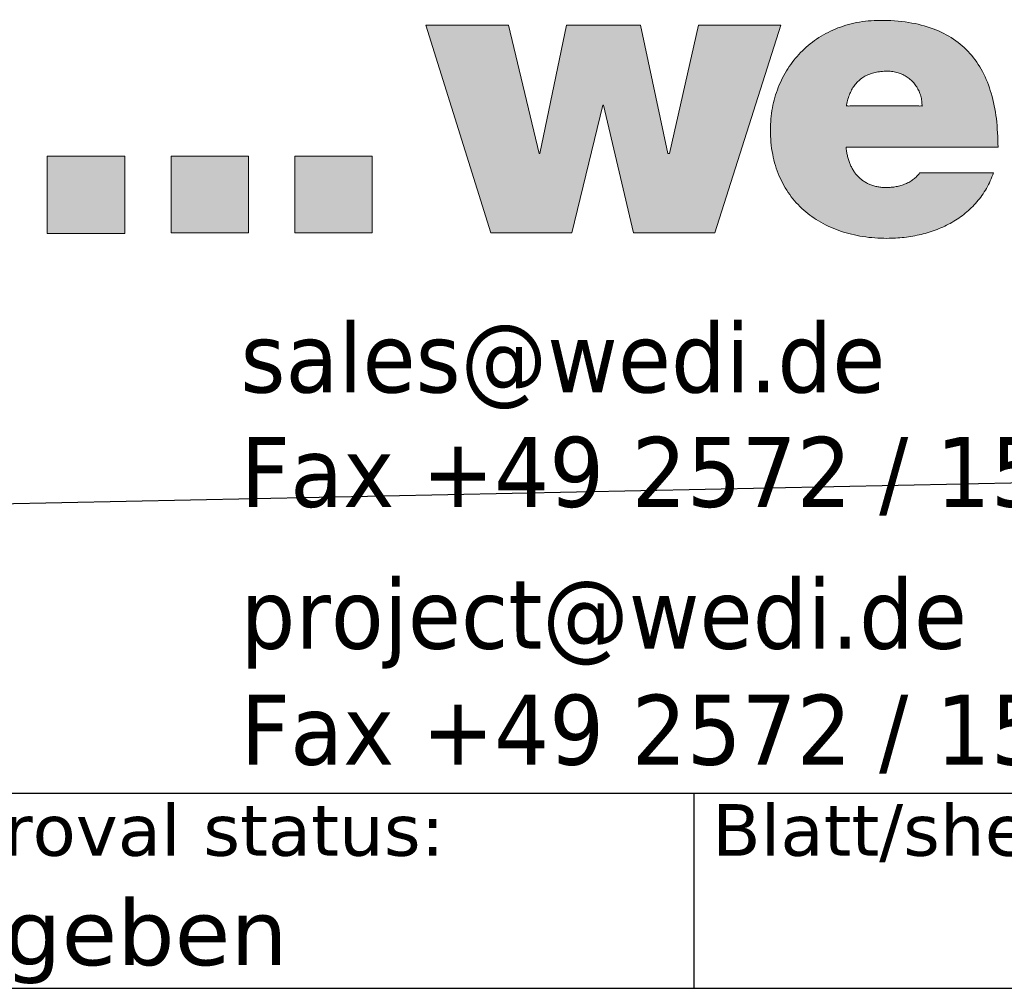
# Model space of a CAD drawing. Header units: millimetres. Extents: x -6858 to 6858, y -375 to 4365.
# Tile 3 of 97: x 2465 to 2865, y 90 to 484. Entities that reach past the tile are written whole.
import ezdxf
from ezdxf.enums import TextEntityAlignment as Align

# ---------------------------------------------------------------- set-up
doc = ezdxf.new("R2010")
doc.units = ezdxf.units.MM
doc.header["$LTSCALE"] = 15
for name, color, linetype, lineweight in [('AM_BOR', 7, 'Continuous', 25), ('Ebene 1', 7, 'Continuous', 25), ('Rahmen (ISO)', 7, 'Continuous', 70), ('Schraffur (ISO)', 7, 'Continuous', 18), ('Titel (ISO)', 7, 'Continuous', 50)]:
    doc.layers.add(name, color=color, linetype=linetype, lineweight=lineweight)
doc.styles.add('Notiztext 3.5', font='verdana.ttf')
doc.styles.add('Pfeiltext', font='verdana.ttf')
doc.styles.get("Standard").update_dxf_attribs({"font": 'verdana.ttf'})
doc.styles.add('Textstil101', font='verdana.ttf')
doc.styles.add('Textstil113', font='verdana.ttf')
doc.styles.add('Textstil114', font='verdana.ttf')
doc.styles.add('Textstil47', font='verdana.ttf')
doc.styles.add('Textstil64', font='verdana.ttf', dxfattribs={"width": 0.800000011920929})
doc.styles.add('Textstil75', font='verdana.ttf')

# ---------------------------------------------------------------- blocks, each defined once
blk = doc.blocks.new('Ränder wedi_Zeichnungsrahmen')
at = {"layer": 'Rahmen (ISO)', "color": 208, "lineweight": 18, "true_color": 0x400040}
blk.add_line((20, 6.000000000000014), (204.0000000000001, 6.000000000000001), dxfattribs=at)
blk = doc.blocks.new('Schriftfelder wedi Standard - Inch_Zoll ohne Toleranz')
at = {"layer": 'Schraffur (ISO)'}
for points in [[(-33.50274479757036, 24.89226535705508), (-31.74361691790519, 19.25673867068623), (-29.5392199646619, 19.25673867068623), (-28.7035945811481, 22.72129175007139), (-28.68281452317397, 22.72129175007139), (-27.86738501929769, 19.25673867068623), (-25.66494923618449, 19.25673867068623), (-23.8721893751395, 24.89226535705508), (-26.10909168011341, 24.89226535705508), (-26.88984602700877, 21.40772503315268), (-26.93365940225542, 21.40772503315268), (-27.6831602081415, 24.89226535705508), (-29.69160705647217, 24.89226535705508), (-30.4069751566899, 21.40772503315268), (-30.42800557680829, 21.40772503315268), (-31.26396477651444, 24.89226535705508)], [(-41.67694362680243, 21.33945962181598), (-43.77810792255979, 21.33945962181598), (-43.77810792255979, 19.23771114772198), (-41.67694362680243, 19.23771114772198)], [(-38.31645774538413, 21.33945962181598), (-40.41762204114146, 21.33945962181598), (-40.41762204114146, 19.25673867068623), (-38.31645774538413, 19.25673867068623)], [(-34.95739058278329, 21.33945962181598), (-34.95739058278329, 19.25673867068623), (-37.05684407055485, 19.25673867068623), (-37.05684407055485, 21.33945962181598)]]:
    blk.add_hatch(color=256, dxfattribs=at).paths.add_polyline_path(points)
h = blk.add_hatch(color=256, dxfattribs=at)
edge = h.paths.add_edge_path(flags=0)
edge.add_spline(control_points=[(-20.98426204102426, 23.64450215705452), (-20.93361218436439, 23.64454974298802), (-20.83437356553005, 23.63754410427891), (-20.69147196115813, 23.60588274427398), (-20.55957938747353, 23.5548363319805), (-20.43987860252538, 23.48610563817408), (-20.33350778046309, 23.4013683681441), (-20.24149284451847, 23.30219102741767), (-20.16524251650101, 23.19053605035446), (-20.10469144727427, 23.06678253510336), (-20.06540926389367, 22.93726973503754), (-20.03723755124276, 22.81162278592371), (-20.04818145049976, 22.7487896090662), (-20.03186208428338, 22.69787830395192), (-20.05383970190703, 22.70000191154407), (-20.08154656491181, 22.69841984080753), (-20.13424444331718, 22.69940583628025), (-20.20583445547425, 22.69897524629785), (-20.33532407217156, 22.69918562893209), (-20.52850526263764, 22.69905292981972), (-20.78674112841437, 22.69910726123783), (-21.0652178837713, 22.69908162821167), (-21.34366291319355, 22.69912245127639), (-21.60198283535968, 22.6990007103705), (-21.79495383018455, 22.69930830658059), (-21.9247773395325, 22.69881928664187), (-21.99568389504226, 22.69982032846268), (-22.04994681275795, 22.69752804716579), (-22.07514250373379, 22.70120611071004), (-22.09317685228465, 22.69769359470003), (-22.08774736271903, 22.71288525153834), (-22.08593480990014, 22.74504617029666), (-22.06336486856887, 22.83756191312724), (-22.03018547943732, 22.96177174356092), (-21.97088271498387, 23.10334015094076), (-21.89801107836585, 23.22865513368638), (-21.81015043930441, 23.33869654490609), (-21.70763393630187, 23.43258354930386), (-21.59050083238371, 23.50991948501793), (-21.45897585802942, 23.57030233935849), (-21.31323256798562, 23.61347009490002), (-21.15340026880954, 23.6392758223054), (-21.04198039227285, 23.64444793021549), (-20.98426204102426, 23.64450215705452)], knot_values=[-1, -1, -1, -1, -0.9705218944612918, -0.9423438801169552, -0.915116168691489, -0.8885306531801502, -0.8623203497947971, -0.8362542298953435, -0.81012821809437, -0.7837536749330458, -0.7569448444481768, -0.7295066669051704, -0.7154766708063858, -0.7107476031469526, -0.7096778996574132, -0.703909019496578, -0.6937109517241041, -0.6795758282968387, -0.6619957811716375, -0.6184694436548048, -0.5670689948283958, -0.5117314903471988, -0.4563939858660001, -0.4049935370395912, -0.3614671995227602, -0.3438871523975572, -0.3297520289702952, -0.3195539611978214, -0.3137850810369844, -0.3127153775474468, -0.311324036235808, -0.3071444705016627, -0.2907787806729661, -0.2596290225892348, -0.2302953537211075, -0.2023696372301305, -0.1753595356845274, -0.1487009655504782, -0.1217865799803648, -0.09400495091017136, -0.06477885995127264, -0.03359195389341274, 0, 0, 0, 0], degree=3, periodic=0)
edge = h.paths.add_edge_path()
edge.add_line((-17.97782995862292, 21.58172672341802), (-22.100626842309, 21.58172672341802))
edge.add_spline(control_points=[(-22.10062684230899, 21.58172672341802), (-22.09664542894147, 21.54234334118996), (-22.088802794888, 21.46476549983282), (-22.06743743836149, 21.35143565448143), (-22.03917629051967, 21.24315814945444), (-22.00338687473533, 21.14037833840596), (-21.96024097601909, 21.04347960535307), (-21.909701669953, 20.95286696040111), (-21.85178543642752, 20.86894745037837), (-21.78649809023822, 20.79213631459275), (-21.71385568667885, 20.72285415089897), (-21.6338830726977, 20.66152563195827), (-21.54661618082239, 20.6085688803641), (-21.45210002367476, 20.56441208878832), (-21.35038417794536, 20.52940632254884), (-21.24151856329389, 20.50415375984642), (-21.12554475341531, 20.48820588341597), (-21.0457855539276, 20.48631767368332), (-21.0048751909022, 20.48534916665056)], knot_values=[0, 0, 0, 0, 0.01187078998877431, 0.02338321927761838, 0.03455617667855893, 0.04541550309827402, 0.05599510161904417, 0.06633797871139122, 0.07649707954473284, 0.08653574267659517, 0.09652758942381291, 0.1065557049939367, 0.1167110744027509, 0.1270903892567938, 0.1377934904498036, 0.148920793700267, 0.1605710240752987, 0.1728394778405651, 0.1728394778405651, 0.1728394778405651, 0.1728394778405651], degree=3, periodic=0)
edge.add_spline(control_points=[(-21.0048751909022, 20.48534916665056), (-20.98301148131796, 20.48564678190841), (-20.93911252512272, 20.48624434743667), (-20.87321772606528, 20.49103222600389), (-20.80729502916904, 20.4986756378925), (-20.7416885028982, 20.50947293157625), (-20.67674201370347, 20.52336066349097), (-20.61279936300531, 20.54037314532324), (-20.55020418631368, 20.56051897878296), (-20.48930006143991, 20.58381436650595), (-20.43043028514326, 20.61027429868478), (-20.37393915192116, 20.63991583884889), (-20.32016824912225, 20.672755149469), (-20.26947171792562, 20.70881729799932), (-20.22216294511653, 20.74810149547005), (-20.17871366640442, 20.79070807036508), (-20.13902540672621, 20.83636901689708), (-20.11643447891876, 20.86956554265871), (-20.10515709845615, 20.88613723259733)], knot_values=[0, 0, 0, 0, 0.006558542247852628, 0.01316854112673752, 0.01980974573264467, 0.026462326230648, 0.03310723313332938, 0.03972657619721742, 0.04630403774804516, 0.05282533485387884, 0.05927874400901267, 0.06565570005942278, 0.07195147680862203, 0.07816594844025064, 0.08430441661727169, 0.09037846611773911, 0.09640678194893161, 0.1024158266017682, 0.1024158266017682, 0.1024158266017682, 0.1024158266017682], degree=3, periodic=0)
edge.add_line((-20.10515709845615, 20.88613723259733), (-18.09666852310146, 20.88613723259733))
edge.add_spline(control_points=[(-18.09666852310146, 20.88613723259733), (-18.15657729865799, 20.74144782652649), (-18.27376587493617, 20.4584184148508), (-18.54048143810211, 20.08909333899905), (-18.85779971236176, 19.77903811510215), (-19.22363462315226, 19.52933145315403), (-19.62803331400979, 19.33775410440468), (-20.06365333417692, 19.20286633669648), (-20.52289057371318, 19.12303600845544), (-21.05493586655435, 19.09439596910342), (-21.63870943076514, 19.13647766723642), (-22.24542184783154, 19.28110726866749), (-22.79072239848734, 19.52169443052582), (-23.26320117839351, 19.85642300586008), (-23.65035965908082, 20.28322484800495), (-23.93944383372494, 20.79856111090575), (-24.11771022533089, 21.39756035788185), (-24.17350250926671, 22.0264958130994), (-24.11979115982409, 22.64393569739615), (-23.95865744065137, 23.20773782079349), (-23.69880157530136, 23.71870812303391), (-23.34656155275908, 24.16462550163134), (-22.90909115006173, 24.53309201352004), (-22.39354934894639, 24.81074187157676), (-21.80755023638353, 24.98684939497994), (-21.13089921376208, 25.04225984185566), (-20.42695935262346, 24.99075721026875), (-19.74705616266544, 24.82468954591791), (-19.17679961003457, 24.53937773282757), (-18.71862883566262, 24.13937963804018), (-18.37368699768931, 23.63253413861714), (-18.13866399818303, 23.02892947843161), (-17.99994632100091, 22.33443044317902), (-17.98546046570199, 21.84142182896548), (-17.97782995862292, 21.58172672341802)], knot_values=[0, 0, 0, 0, 0.04684472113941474, 0.09163375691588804, 0.1355175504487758, 0.1793897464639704, 0.2238614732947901, 0.2692816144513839, 0.3157834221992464, 0.3633384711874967, 0.4288298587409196, 0.4906578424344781, 0.5495484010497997, 0.606551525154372, 0.663101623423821, 0.7210033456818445, 0.7823195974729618, 0.8491983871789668, 0.909267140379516, 0.9672890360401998, 1.024005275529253, 1.080171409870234, 1.136633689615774, 1.194395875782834, 1.254659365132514, 1.318824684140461, 1.396986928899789, 1.4655512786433, 1.527499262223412, 1.586410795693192, 1.646021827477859, 1.709592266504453, 1.779522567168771, 1.85736013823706, 1.85736013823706, 1.85736013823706, 1.85736013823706], degree=3, periodic=0)
at = {"layer": 'AM_BOR', "color": 7}
for p, q in [((-130.1354355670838, 4.045508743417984), (-4.835435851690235, 4.045508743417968)), ((-26.23543585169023, 4.045508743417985), (-26.23543585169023, -1.254491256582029)), ((-188.8354355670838, -1.254491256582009), (-4.835435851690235, -1.254491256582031))]:
    blk.add_line(p, q, dxfattribs=at)
at = {"layer": 'Ebene 1', "lineweight": 5}
for p, q in [((-31.74361691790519, 19.25673867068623), (-33.50274479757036, 24.89226535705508)), ((-33.50274479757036, 24.89226535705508), (-31.26396477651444, 24.89226535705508)), ((-31.26396477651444, 24.89226535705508), (-30.42800557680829, 21.40772503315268)), ((-30.4069751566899, 21.40772503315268), (-29.69160705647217, 24.89226535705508)), ((-29.69160705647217, 24.89226535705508), (-27.6831602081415, 24.89226535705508)), ((-27.6831602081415, 24.89226535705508), (-26.93365940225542, 21.40772503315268)), ((-26.88984602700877, 21.40772503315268), (-26.10909168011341, 24.89226535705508)), ((-26.10909168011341, 24.89226535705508), (-23.8721893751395, 24.89226535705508)), ((-23.8721893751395, 24.89226535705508), (-25.66494923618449, 19.25673867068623)), ((-28.7035945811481, 22.72129175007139), (-29.5392199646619, 19.25673867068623)), ((-28.68281452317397, 22.72129175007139), (-28.7035945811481, 22.72129175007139)), ((-27.86738501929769, 19.25673867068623), (-28.68281452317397, 22.72129175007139)), ((-30.42800557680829, 21.40772503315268), (-30.4069751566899, 21.40772503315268)), ((-26.93365940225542, 21.40772503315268), (-26.88984602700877, 21.40772503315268)), ((-41.67694362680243, 21.33945962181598), (-43.77810792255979, 21.33945962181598)), ((-43.77810792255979, 21.33945962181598), (-43.77810792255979, 19.23771114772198)), ((-41.67694362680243, 19.23771114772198), (-41.67694362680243, 21.33945962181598)), ((-38.31645774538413, 21.33945962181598), (-40.41762204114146, 21.33945962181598)), ((-40.41762204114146, 21.33945962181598), (-40.41762204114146, 19.25673867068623)), ((-38.31645774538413, 19.25673867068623), (-38.31645774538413, 21.33945962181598)), ((-37.05684407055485, 21.33945962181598), (-37.05684407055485, 19.25673867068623)), ((-34.95739058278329, 21.33945962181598), (-37.05684407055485, 21.33945962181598)), ((-34.95739058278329, 19.25673867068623), (-34.95739058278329, 21.33945962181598)), ((-43.77810792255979, 19.23771114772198), (-41.67694362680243, 19.23771114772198)), ((-40.41762204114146, 19.25673867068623), (-38.31645774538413, 19.25673867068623)), ((-37.05684407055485, 19.25673867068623), (-34.95739058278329, 19.25673867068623)), ((-29.5392199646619, 19.25673867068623), (-31.74361691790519, 19.25673867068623)), ((-25.66494923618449, 19.25673867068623), (-27.86738501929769, 19.25673867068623))]:
    blk.add_line(p, q, dxfattribs=at)
for points in [[(-17.97782995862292, 21.58172672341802), (-18.02361444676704, 22.35875473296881), (-18.16337569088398, 23.04394922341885), (-18.40072536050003, 23.63368238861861), (-18.73927512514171, 24.12432642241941), (-19.18263665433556, 24.51225351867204), (-19.73442161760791, 24.7938358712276), (-20.39824168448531, 24.96544567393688), (-21.17770852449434, 25.02345512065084), (-21.81649302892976, 24.9628484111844), (-22.39353881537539, 24.78910441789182), (-22.90162352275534, 24.5143373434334), (-23.33352478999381, 24.15066139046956), (-23.68202025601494, 23.71019076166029), (-23.93988755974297, 23.20503965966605), (-24.09990434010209, 22.64732228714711), (-24.15484823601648, 22.04915284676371), (-24.09297928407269, 21.38323281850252), (-23.91451492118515, 20.7966164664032), (-23.63016888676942, 20.29222745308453), (-23.25065492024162, 19.87298944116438), (-22.78668676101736, 19.54182609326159), (-22.24897814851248, 19.30166107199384), (-21.64824282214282, 19.15541803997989), (-20.995194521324, 19.10602065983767), (-20.52039135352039, 19.13267061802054), (-20.06241428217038, 19.21328584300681), (-19.62891989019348, 19.34886436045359), (-19.2275647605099, 19.54040419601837), (-18.86600547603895, 19.78890337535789), (-18.5518986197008, 20.09535992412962), (-18.29290077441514, 20.46077186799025), (-18.09666852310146, 20.88613723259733)], [(-21.0048751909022, 20.48534916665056), (-21.12744638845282, 20.49062148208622), (-21.24290585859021, 20.50617453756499), (-21.35123220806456, 20.53161249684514), (-21.45240404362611, 20.56653952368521), (-21.54639997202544, 20.61055978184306), (-21.63319860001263, 20.66327743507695), (-21.71277853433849, 20.72429664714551), (-21.78511838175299, 20.79322158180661), (-21.85019674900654, 20.86965640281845), (-21.90799224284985, 20.95320527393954), (-21.95848347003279, 21.04347235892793), (-22.00164903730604, 21.14006182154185), (-22.03746755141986, 21.24257782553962), (-22.06591761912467, 21.3506245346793), (-22.08697784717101, 21.46380611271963), (-22.10062684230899, 21.58172672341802)], [(-22.10062684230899, 21.58172672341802), (-22.08879997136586, 21.581726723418), (-22.05432590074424, 21.58172672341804), (-21.99871444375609, 21.58172672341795), (-21.9234754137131, 21.58172672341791), (-21.83011862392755, 21.58172672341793), (-21.72015388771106, 21.58172672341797), (-21.59509101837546, 21.58172672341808), (-21.45643982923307, 21.5817267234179), (-21.14441174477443, 21.58172672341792), (-20.7961481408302, 21.58172672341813), (-20.03922840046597, 21.58172672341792), (-19.28230866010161, 21.58172672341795), (-18.93404505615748, 21.58172672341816), (-18.62201697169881, 21.58172672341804), (-18.48336578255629, 21.58172672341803), (-18.35830291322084, 21.58172672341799), (-18.24833817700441, 21.58172672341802), (-18.15498138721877, 21.58172672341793), (-18.07974235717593, 21.58172672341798), (-18.02413090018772, 21.58172672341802), (-17.98965682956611, 21.58172672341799), (-17.97782995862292, 21.58172672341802)], [(-20.10515709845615, 20.88613723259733), (-20.13993296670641, 20.83713212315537), (-20.17918589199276, 20.79137988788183), (-20.22256954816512, 20.74886793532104), (-20.26973760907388, 20.70958367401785), (-20.32034374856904, 20.67351451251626), (-20.37404164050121, 20.64064785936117), (-20.43048495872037, 20.61097112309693), (-20.48932737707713, 20.58447171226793), (-20.55022256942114, 20.56113703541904), (-20.61282420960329, 20.54095450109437), (-20.67678597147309, 20.52391151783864), (-20.74176152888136, 20.5099954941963), (-20.80740455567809, 20.4991938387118), (-20.87336872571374, 20.49149395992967), (-20.93930771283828, 20.48688326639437), (-21.0048751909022, 20.48534916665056)], [(-18.09666852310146, 20.88613723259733), (-18.10243017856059, 20.88613723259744), (-18.11922479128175, 20.88613723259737), (-18.14631683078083, 20.88613723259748), (-18.18297076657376, 20.88613723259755), (-18.22845106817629, 20.88613723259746), (-18.2820222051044, 20.88613723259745), (-18.34294864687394, 20.88613723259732), (-18.41049486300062, 20.88613723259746), (-18.56250449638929, 20.88613723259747), (-18.73216686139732, 20.88613723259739), (-19.10091281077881, 20.88613723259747), (-19.46965876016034, 20.88613723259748), (-19.63932112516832, 20.88613723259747), (-19.79133075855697, 20.88613723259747), (-19.85887697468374, 20.88613723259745), (-19.91980341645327, 20.88613723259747), (-19.9733745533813, 20.88613723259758), (-20.01885485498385, 20.88613723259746), (-20.05550879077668, 20.88613723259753), (-20.08260083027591, 20.88613723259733), (-20.09939544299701, 20.88613723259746), (-20.10515709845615, 20.88613723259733)]]:
    blk.add_spline(points, degree=3, dxfattribs=at)
blk.add_open_spline([(-20.98426204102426, 23.64450215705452), (-20.93361218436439, 23.64454974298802), (-20.83437356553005, 23.63754410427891), (-20.69147196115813, 23.60588274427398), (-20.55957938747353, 23.5548363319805), (-20.43987860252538, 23.48610563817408), (-20.33350778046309, 23.4013683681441), (-20.24149284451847, 23.30219102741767), (-20.16524251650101, 23.19053605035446), (-20.10469144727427, 23.06678253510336), (-20.06540926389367, 22.93726973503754), (-20.03723755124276, 22.81162278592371), (-20.04818145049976, 22.7487896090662), (-20.03186208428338, 22.69787830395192), (-20.05383970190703, 22.70000191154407), (-20.08154656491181, 22.69841984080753), (-20.13424444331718, 22.69940583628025), (-20.20583445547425, 22.69897524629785), (-20.33532407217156, 22.69918562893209), (-20.52850526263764, 22.69905292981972), (-20.78674112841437, 22.69910726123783), (-21.0652178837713, 22.69908162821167), (-21.34366291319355, 22.69912245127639), (-21.60198283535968, 22.6990007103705), (-21.79495383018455, 22.69930830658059), (-21.9247773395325, 22.69881928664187), (-21.99568389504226, 22.69982032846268), (-22.04994681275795, 22.69752804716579), (-22.07514250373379, 22.70120611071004), (-22.09317685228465, 22.69769359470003), (-22.08774736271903, 22.71288525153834), (-22.08593480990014, 22.74504617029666), (-22.06336486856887, 22.83756191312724), (-22.03018547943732, 22.96177174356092), (-21.97088271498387, 23.10334015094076), (-21.89801107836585, 23.22865513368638), (-21.81015043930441, 23.33869654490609), (-21.70763393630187, 23.43258354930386), (-21.59050083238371, 23.50991948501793), (-21.45897585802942, 23.57030233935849), (-21.31323256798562, 23.61347009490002), (-21.15340026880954, 23.6392758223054), (-21.04198039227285, 23.64444793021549), (-20.98426204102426, 23.64450215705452)], degree=3, knots=[0, 0, 0, 0, 0.02947810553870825, 0.05765611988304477, 0.08488383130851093, 0.1114693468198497, 0.1376796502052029, 0.1637457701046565, 0.18987178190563, 0.2162463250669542, 0.2430551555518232, 0.2704933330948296, 0.2845233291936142, 0.2892523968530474, 0.2903221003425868, 0.296090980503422, 0.3062890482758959, 0.3204241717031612, 0.3380042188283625, 0.3815305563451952, 0.4329310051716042, 0.4882685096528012, 0.5436060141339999, 0.5950064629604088, 0.6385328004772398, 0.6561128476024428, 0.6702479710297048, 0.6804460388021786, 0.6862149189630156, 0.6872846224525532, 0.688675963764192, 0.6928555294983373, 0.7092212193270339, 0.7403709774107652, 0.7697046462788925, 0.7976303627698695, 0.8246404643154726, 0.8512990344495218, 0.8782134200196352, 0.9059950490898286, 0.9352211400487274, 0.9664080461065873, 1, 1, 1, 1], dxfattribs=at)
at = {"layer": 'AM_BOR', "color": 7}
for tag, p, height, style in [('Zeichnungsnummer_001', (-173.2383905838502, 49.43305073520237), 3.00000011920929, 'Textstil75'), ('Artikelnummer_001', (-145.0642880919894, 44.44539506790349), 2.487309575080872, 'Textstil101')]:
    blk.add_attdef(tag, p, '', height=height, dxfattribs=dict(at, style=style))
blk.add_attdef('TITEL_001', (-78.97035839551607, 45.86528712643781), '', height=2.5, dxfattribs=at)
at = {"layer": 'AM_BOR', "color": 7, "style": 'Textstil101'}
blk.add_attdef('PROJEKT', text='', height=2.487309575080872, dxfattribs=at).set_placement((-144.8354355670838, 41.98281831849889), align=Align.TOP_LEFT)
at = {"layer": 'AM_BOR', "color": 7, "style": 'Textstil64', "width": 0.8}
for tag, p in [('ERSTELLUNGSDATUM_001', (-115.1472556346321, 28.69550873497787)), ('KONSTRUKTEUR_001', (-94.00716185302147, 28.67133143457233)), ('ERSTELLUNGSDATUM_001', (-115.3460467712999, 23.55467596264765)), ('KONSTRUKTEUR_001', (-94.00716185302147, 23.37133143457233))]:
    blk.add_attdef(tag, p, '', height=2.000000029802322, dxfattribs=at)
at = {"layer": 'AM_BOR', "color": 7, "style": 'Textstil64', "width": 0.7999999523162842}
for tag, p in [('KONTROLLDATUM', (-108.7354355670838, 19.09550874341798)), ('KONTROLLIERT_VON', (-92.73543585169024, 19.09550874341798))]:
    blk.add_attdef(tag, text='', height=2.000000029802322, dxfattribs=at).set_placement(p, align=Align.MIDDLE_CENTER)
at = {"layer": 'Titel (ISO)', "color": 179, "true_color": 0x262659, "char_height": 1.899999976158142, "attachment_point": 4, "style": 'Pfeiltext'}
for s, insert, width in [('\\fVerdana|b0|i0;\\W0.90;\\H1.9000;sales@wedi.de', (-38.53543585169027, 15.64550874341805), 97.28764073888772), ('\\fVerdana|b0|i0;\\W0.90;\\H1.9000;Fax +49 2572 / 156 - 133', (-38.53543585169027, 12.64550874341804), 97.2876407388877), ('\\fVerdana|b0|i0;\\W0.90;\\H1.9000;project@wedi.de', (-38.53543585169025, 8.645508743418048), 97.28764073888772), ('\\fVerdana|b0|i0;\\W0.90;\\H1.9000;Fax +49 2572 / 156 - 239', (-38.53543585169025, 5.645508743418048), 97.28764073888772)]:
    blk.add_mtext(s, dxfattribs=dict(at, insert=insert, width=width))
at = {"layer": 'Titel (ISO)', "char_height": 1.400000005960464, "attachment_point": 1, "style": 'Notiztext 3.5'}
for s, insert in [('\\fVerdana|b0|i0;\\H1.4000;Freigabestatus/approval status:', (-63.53543585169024, 3.745508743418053)), ('\\fVerdana|b0|i0;\\H1.4000;Blatt/sheet:', (-25.73543585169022, 3.745508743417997))]:
    blk.add_mtext(s, dxfattribs=dict(at, insert=insert))
at = {"layer": 'Titel (ISO)', "color": 7, "style": 'Pfeiltext'}
blk.add_attdef('BESCHREIBUNG_001', (-70.66377724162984, 40.38459537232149), '', height=2.000000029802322, dxfattribs=at)
at = {"layer": 'Titel (ISO)'}
for tag, p, height, style in [('Anfänglicher_Ansichtsmaßstab_001', (-64.5021920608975, 33.83711386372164), 2.5, 'Textstil47'), ('REVISIONSNUMMER_001', (-74.87694023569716, -0.5444913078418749), 1.790000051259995, 'Textstil114'), ('STATUS_001', (-52.63301829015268, -0.6250352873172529), 1.790000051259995, 'Textstil114')]:
    blk.add_attdef(tag, p, '', height=height, dxfattribs=dict(at, style=style))
at = {"layer": 'Titel (ISO)', "style": 'Textstil47'}
blk.add_attdef('<MASSE3;>', text='', height=2.5, dxfattribs=at).set_placement((-26.83543585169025, 36.34550874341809), align=Align.TOP_LEFT)
at = {"layer": 'Titel (ISO)', "style": 'Textstil113'}
for tag, p in [('MATERIAL', (-159.8354355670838, 35.345508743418)), ('FIRMA', (-159.8354355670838, 24.74550874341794)), ('Bauvorhaben', (-159.8354355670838, 19.44550874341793))]:
    blk.add_attdef(tag, text='', height=1.889999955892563, dxfattribs=at).set_placement(p, align=Align.TOP_CENTER)

msp = doc.modelspace()

# ---------------------------------------------------------------- linework, layer by layer
msp.add_line((6667.499999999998, 374.9999999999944), (-4114.500000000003, 150.1095042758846))

# ---------------------------------------------------------------- block references
at = {"xscale": 15, "yscale": 15, "zscale": 15}
msp.add_blockref('Ränder wedi_Zeichnungsrahmen', (0, 0), dxfattribs=at)
ref = msp.add_blockref('Schriftfelder wedi Standard - Inch_Zoll ohne Toleranz', (3132.531537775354, 108.8173688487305), dxfattribs=dict(xscale=15, yscale=15, zscale=15))
ref.add_attrib('STATUS_001', 'Freigegeben', (2343.036263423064, 99.44183953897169), dxfattribs={"layer": 'Titel (ISO)', "height": 26.85000076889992, "style": 'Textstil114'})

doc.saveas('drawing.dxf')
